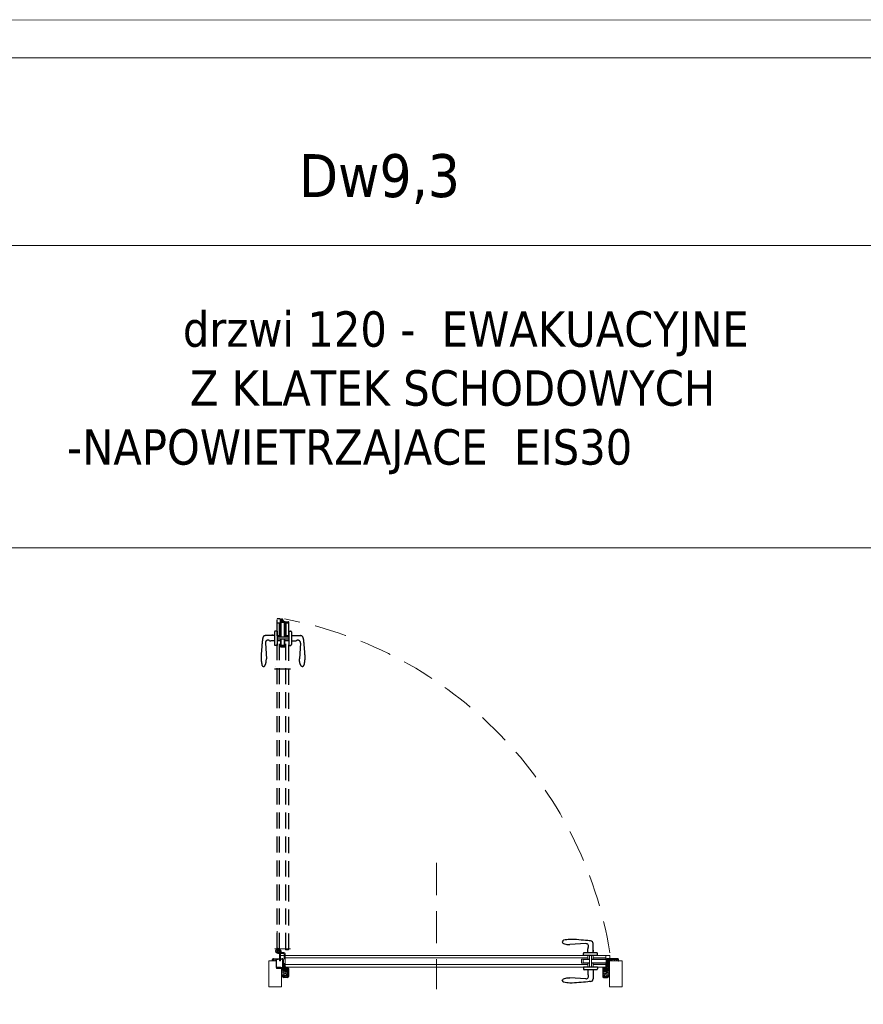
# Model space of a CAD drawing. Header units: millimetres. Extents: x 23192 to 149900, y -396339 to -79279.
# Tile 109 of 136: x 78825 to 79159, y -210549 to -210159. Entities that reach past the tile are written whole.
import ezdxf

# ---------------------------------------------------------------- set-up
doc = ezdxf.new("R2010")
doc.units = ezdxf.units.MM
for name, pattern in [('CENTER', [0.6, 0.375, -0.075, 0.075, -0.075]), ('DASHED', [19.05, 12.7, -6.35]), ('HIDDENX2', [19.05, 12.7, -6.35])]:
    doc.linetypes.add(name, pattern=pattern)
doc.layers.get('0').update_dxf_attribs({"lineweight": 0})
for name, color, linetype, lineweight in [('! Ślusarka opisy', 2, 'Continuous', 15), ('0_LEGENDA', 7, 'Continuous', 13), ('Drzwi - hatch', 8, 'Continuous', 5), ('Drzwi KRAWĘDZIE', 7, 'Continuous', 20)]:
    doc.layers.add(name, color=color, linetype=linetype, lineweight=lineweight)
for name, color, linetype in [('A_drzwi', 3, 'Continuous'), ('Drzwi - klamki', 150, 'Continuous'), ('Drzwi PRZER-DUŻA', 240, 'DASHED'), ('GRUBA', 4, 'Continuous'), ('GRUBA-2', 210, 'Continuous'), ('zawias', 7, 'Continuous')]:
    doc.layers.add(name, color=color, linetype=linetype)
doc.styles.add('ARIAL', font='tahoma.ttf')

msp = doc.modelspace()

# ---------------------------------------------------------------- hatches: boundary and pattern name
at = {"layer": 'Drzwi - hatch'}
h = msp.add_hatch(dxfattribs=at)
h.set_pattern_fill('AR-CONC', color=256, scale=0.003, angle=180)
h.set_pattern_definition([(230, (79470.91282, -207119.36825), (-0.546554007, 0.047817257), [0.05715, -0.62865]), (175, (79470.9128, -207119.36825), (0.10573026, -0.57317054), [0.04572, -0.50292175]), (280.451445, (79470.8673, -207119.36426), (-0.44082374, -0.525353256), [0.04857003, -0.53427073]), (226.1842, (79470.9128, -207119.52065), (-0.81323712, 0.12612698), [0.085725, -0.942975]), (276.635558, (79470.84505, -207119.5101), (-0.7122124, -0.74227837), [0.07285507, -0.80140682]), (171.18415, (79470.9128, -207119.52065), (-0.7122124, -0.74227837), [0.0685799, -0.7543792]), (201, (79470.83662, -207119.48255), (-0.454843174, 0.306795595), [0.05715, -0.62865]), (146, (79470.8366, -207119.48255), (-0.185406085, -0.5525639), [0.04572, -0.50292]), (251.451445, (79470.7987, -207119.457), (-0.64024926, -0.24576831), [0.04857003, -0.53426981]), (217.5, (79470.91282, -207119.36825), (-0.00926581, -0.253665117), [0, -0.496824, 0, -0.51054, 0, -0.504825]), (187.5, (79470.91282, -207119.36825), (-0.200458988, -0.300541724), [0, -0.291084, 0, -0.485394, 0, -0.192405]), (147.5, (79471.08275, -207119.36825), (-0.406771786, 0.017186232), [0, -0.1905, 0, -0.59436, 0, -0.78867]), (137.5, (79471.15895, -207119.36825), (-0.444387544, -0.076279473), [0, -0.24765, 0, -0.394716, 0, -0.56007])])
h.paths.add_polyline_path([(78928.311, -210538.235), (78928.811, -210538.235), (78928.811, -210537.675), (78928.991, -210537.675), (78928.991, -210538.235, 0.4142136), (78929.151, -210538.395), (78930.721, -210538.395, 0.4142136), (78930.881, -210538.235), (78930.881, -210535.05, 1), (78930.691, -210535.05), (78930.691, -210535.715, -0.4142136), (78930.351, -210536.055), (78929.171, -210536.055, -0.4142136), (78928.831, -210535.715), (78928.831, -210534.855), (78928.031, -210534.855), (78928.031, -210534.655), (78926.431, -210534.655), (78926.431, -210531.355), (78925.151, -210531.355, 0.4142136), (78924.991, -210531.515), (78924.991, -210532.075), (78926.311, -210532.075), (78926.311, -210535.075), (78928.311, -210535.075)])
h = msp.add_hatch(dxfattribs=at)
h.set_pattern_fill('AR-CONC', color=256, scale=0.003, angle=180)
h.set_pattern_definition([(230, (79287.53986, -207061.13704), (-0.546554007, 0.047817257), [0.05715, -0.62865]), (175, (79287.53986, -207061.13704), (0.10573026, -0.57317054), [0.04572, -0.50292175]), (280.451445, (79287.4943, -207061.13305), (-0.44082374, -0.525353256), [0.04857003, -0.53427073]), (226.1842, (79287.53986, -207061.28944), (-0.81323712, 0.12612698), [0.085725, -0.942975]), (276.635558, (79287.4721, -207061.2789), (-0.7122124, -0.74227837), [0.07285507, -0.80140682]), (171.18415, (79287.5399, -207061.2894), (-0.7122124, -0.74227837), [0.0685799, -0.7543792]), (201, (79287.46366, -207061.25134), (-0.454843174, 0.306795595), [0.05715, -0.62865]), (146, (79287.46366, -207061.25134), (-0.185406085, -0.5525639), [0.04572, -0.50292]), (251.451445, (79287.42576, -207061.22577), (-0.64024926, -0.24576831), [0.04857003, -0.53426981]), (217.5, (79287.53986, -207061.13704), (-0.00926581, -0.253665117), [0, -0.496824, 0, -0.51054, 0, -0.504825]), (187.5, (79287.53986, -207061.13704), (-0.200458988, -0.300541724), [0, -0.291084, 0, -0.485394, 0, -0.192405]), (147.5, (79287.70979, -207061.13704), (-0.406771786, 0.017186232), [0, -0.1905, 0, -0.59436, 0, -0.78867]), (137.5, (79287.786, -207061.13704), (-0.444387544, -0.076279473), [0, -0.24765, 0, -0.394716, 0, -0.56007])])
h.paths.add_polyline_path([(79055.741, -210538.235, 0.4142136), (79055.901, -210538.395), (79057.471, -210538.395, 0.4142136), (79057.631, -210538.235), (79057.631, -210537.675), (79057.811, -210537.675), (79057.811, -210538.235), (79058.311, -210538.235), (79058.311, -210532.075), (79058.311, -210531.355), (79057.951, -210531.355, 0.4142136), (79057.791, -210531.515), (79057.791, -210535.715, -0.4142136), (79057.451, -210536.055), (79056.271, -210536.055, -0.4142136), (79055.931, -210535.715), (79055.931, -210535.05, 1), (79055.741, -210535.05)])
h.paths.add_polyline_path([(79058.311, -210532.075), (79061.631, -210532.075), (79061.631, -210531.515, 0.4142136), (79061.471, -210531.355), (79059.011, -210531.355), (79058.311, -210531.355)])

# ---------------------------------------------------------------- linework, layer by layer
at = {"layer": '! Ślusarka opisy', "linetype": 'HIDDENX2'}
msp.add_lwpolyline([(78989.761, -210493.275), (78989.761, -210543.275)], dxfattribs=at)
at = {"layer": '! Ślusarka opisy', "color": 8, "linetype": 'HIDDENX2'}
msp.add_arc((78899.487, -210554.862), 161.074, 9.29964, 79.25301, dxfattribs=at)
at = {"linetype": 'CENTER', "ltscale": 0.5}
msp.add_line((78931.937, -210527.225), (78925.574, -210527.225), dxfattribs=at)
at = {"linetype": 'CENTER', "ltscale": 0.2}
for p, q in [((78928.161, -210528.067), (78925.761, -210528.067)), ((78926.961, -210529.267), (78926.961, -210526.867))]:
    msp.add_line(p, q, dxfattribs=at)
for p, q in [((78926.936, -210528.042), (78926.711, -210528.042)), ((78926.711, -210528.042), (78926.711, -210528.092)), ((78926.711, -210528.092), (78926.936, -210528.092)), ((78926.986, -210527.792), (78926.936, -210527.792)), ((78926.936, -210527.792), (78926.936, -210528.042)), ((78926.936, -210528.092), (78926.936, -210528.317)), ((78926.936, -210528.317), (78926.986, -210528.317)), ((78926.986, -210528.042), (78926.986, -210527.792)), ((78927.236, -210528.042), (78926.986, -210528.042)), ((78926.986, -210528.317), (78926.986, -210528.092)), ((78926.986, -210528.092), (78927.236, -210528.092)), ((78927.236, -210528.092), (78927.236, -210528.042))]:
    msp.add_line(p, q)
at = {"ltscale": 0.2}
for p, q in [((78926.961, -210528.717), (78929.311, -210528.717)), ((78929.311, -210529.067), (78926.961, -210529.067)), ((78927.721, -210528.717), (78927.455, -210528.49)), ((78927.611, -210531.967), (78927.611, -210529.067)), ((78927.961, -210529.267), (78927.611, -210529.267)), ((78927.961, -210528.067), (78927.961, -210528.717)), ((78927.961, -210529.067), (78927.961, -210531.967)), ((78928.211, -210527.967), (78928.211, -210528.717)), ((78929.411, -210531.167), (78929.411, -210529.167)), ((78929.761, -210529.167), (78929.761, -210531.167)), ((78927.961, -210531.967), (78927.611, -210531.967)), ((78929.761, -210531.167), (78929.411, -210531.167))]:
    msp.add_line(p, q, dxfattribs=at)
msp.add_circle((78926.961, -210528.067), 0.65, dxfattribs=at)
for centre, radius, start, end in [((78926.961, -210528.067), 1, 319.4584, 270), ((78929.311, -210529.167), 0.45, 0, 90), ((78929.311, -210529.167), 0.1, 0, 90)]:
    msp.add_arc(centre, radius, start, end, dxfattribs=at)
at = {"layer": '0_LEGENDA', "linetype": 'ByBlock', "ltscale": 5}
for p, q in [((77680.534, -210248.815), (81338.291, -210248.815)), ((77680.534, -210368.463), (81338.191, -210368.463))]:
    msp.add_line(p, q, dxfattribs=at)
at = {"layer": '0_LEGENDA'}
for points in [[(81352.584, -210159.561), (77665.534, -210159.416), (77663.247, -212469.508), (81350.642, -212469.575)], [(81336.438, -212454.546), (77678.248, -212454.543), (77680.534, -210174.451), (81338.354, -210174.463)]]:
    msp.add_lwpolyline(points, dxfattribs=at)
at = {"layer": 'A_drzwi', "linetype": 'ByBlock'}
msp.add_arc((78924.833, -210511.185), 95.527, 89.4002, 89.40516, dxfattribs=at)
at = {"layer": 'Drzwi - klamki', "ltscale": 0.2}
for p, q in [((79048.811, -210525.22), (79042.561, -210525.615)), ((79051.761, -210528.815), (79051.761, -210525.215)), ((79047.911, -210529.875), (79047.911, -210529.115)), ((79053.211, -210528.815), (79048.211, -210528.815)), ((79049.661, -210528.815), (79049.661, -210527.333)), ((79051.961, -210527.815), (79051.761, -210527.815)), ((79051.961, -210528.315), (79051.761, -210528.315)), ((79051.961, -210528.315), (79051.961, -210527.815)), ((79053.511, -210529.875), (79053.511, -210529.115)), ((79053.511, -210529.875), (79047.911, -210529.875)), ((79053.511, -210529.875), (79047.911, -210529.875)), ((79053.511, -210534.475), (79047.911, -210534.475)), ((79047.911, -210534.475), (79047.911, -210535.235)), ((79053.211, -210535.535), (79048.211, -210535.535)), ((79049.661, -210535.535), (79049.661, -210537.017)), ((79051.761, -210535.535), (79051.761, -210539.135)), ((79053.511, -210534.475), (79053.511, -210535.235)), ((79048.811, -210539.13), (79042.561, -210538.735))]:
    msp.add_line(p, q, dxfattribs=at)
at = {"layer": 'Drzwi - klamki'}
for p, q in [((78929.011, -210533.375), (78929.211, -210533.375)), ((78929.011, -210534.375), (78929.011, -210533.375)), ((78929.011, -210533.375), (78929.211, -210533.575)), ((78929.109, -210533.375), (78929.011, -210533.474)), ((78929.208, -210533.375), (78929.011, -210533.572)), ((78929.211, -210533.471), (78929.011, -210533.671)), ((78929.011, -210533.474), (78929.211, -210533.674)), ((78929.211, -210533.57), (78929.011, -210533.77)), ((78929.011, -210533.572), (78929.211, -210533.772)), ((78929.211, -210533.669), (78929.011, -210533.869)), ((78929.011, -210533.671), (78929.211, -210533.871)), ((78929.211, -210533.768), (78929.011, -210533.968)), ((78929.011, -210533.77), (78929.211, -210533.97)), ((78929.211, -210533.866), (78929.011, -210534.066)), ((78929.011, -210533.869), (78929.211, -210534.069)), ((78929.211, -210533.965), (78929.011, -210534.165)), ((78929.011, -210533.968), (78929.211, -210534.168)), ((78929.211, -210534.064), (78929.011, -210534.264)), ((78929.011, -210534.066), (78929.211, -210534.266)), ((78929.211, -210534.163), (78929.011, -210534.363)), ((78929.011, -210534.165), (78929.211, -210534.365)), ((78929.011, -210534.264), (78929.122, -210534.375)), ((78929.011, -210534.363), (78929.023, -210534.375)), ((78929.211, -210534.375), (78929.011, -210534.375)), ((78929.211, -210535.275), (78929.025, -210535.09)), ((78929.211, -210535.575), (78929.025, -210535.39)), ((78929.196, -210535.86), (78929.025, -210535.69)), ((78929.211, -210535.133), (78929.096, -210535.019)), ((78929.211, -210535.433), (78929.096, -210535.319)), ((78929.211, -210535.733), (78929.096, -210535.619)), ((78929.211, -210534.262), (78929.097, -210534.375)), ((78929.109, -210533.375), (78929.211, -210533.476)), ((78929.211, -210534.36), (78929.196, -210534.375)), ((78929.208, -210533.375), (78929.211, -210533.377)), ((78929.211, -210533.375), (78929.211, -210534.375)), ((78929.211, -210535.133), (78929.231, -210535.075)), ((78929.211, -210535.275), (78929.211, -210535.433)), ((78929.211, -210535.575), (78929.211, -210535.733)), ((78929.231, -210535.075), (78929.639, -210535.075)), ((78929.231, -210535.875), (78930.361, -210535.875)), ((78929.311, -210535.175), (78929.311, -210535.379)), ((78929.311, -210535.175), (78929.639, -210535.175)), ((78929.311, -210535.379), (78929.776, -210535.494)), ((78929.311, -210535.482), (78929.796, -210535.602)), ((78929.311, -210535.482), (78929.311, -210535.775)), ((78929.311, -210535.775), (78930.261, -210535.775)), ((78929.688, -210535.02), (78929.651, -210534.64)), ((78930.075, -210534.525), (78929.751, -210534.525)), ((78929.788, -210535.01), (78929.755, -210534.669)), ((78929.776, -210535.494), (78930.28, -210535.133)), ((78930.057, -210534.625), (78929.794, -210534.625)), ((78929.796, -210535.602), (78930.261, -210535.27)), ((78930.261, -210535.27), (78930.261, -210535.775)), ((78930.361, -210535.279), (78930.361, -210535.414)), ((78930.361, -210535.414), (78930.425, -210535.35)), ((78930.361, -210535.556), (78930.496, -210535.42)), ((78930.361, -210535.556), (78930.361, -210535.733)), ((78930.361, -210535.733), (78930.425, -210535.669)), ((78930.361, -210535.875), (78930.496, -210535.74)), ((78930.433, -210535.234), (78930.511, -210535.273)), ((78930.511, -210535.075), (78930.524, -210534.934)), ((79056.111, -210535.075), (79056.097, -210534.934)), ((79056.188, -210535.234), (79056.111, -210535.273)), ((79056.261, -210535.556), (79056.125, -210535.42)), ((79056.261, -210535.875), (79056.125, -210535.74)), ((79056.261, -210535.414), (79056.196, -210535.35)), ((79056.261, -210535.733), (79056.196, -210535.669)), ((79056.261, -210535.279), (79056.261, -210535.414)), ((79056.261, -210535.556), (79056.261, -210535.733)), ((79057.39, -210535.875), (79056.261, -210535.875)), ((79056.846, -210535.494), (79056.341, -210535.133)), ((79056.825, -210535.602), (79056.361, -210535.27)), ((79056.361, -210535.27), (79056.361, -210535.775)), ((79057.311, -210535.775), (79056.361, -210535.775)), ((79056.547, -210534.525), (79056.871, -210534.525)), ((79056.564, -210534.625), (79056.827, -210534.625)), ((79057.311, -210535.482), (79056.825, -210535.602)), ((79056.833, -210535.01), (79056.867, -210534.669)), ((79057.311, -210535.379), (79056.846, -210535.494)), ((79056.933, -210535.02), (79056.97, -210534.64)), ((79057.39, -210535.075), (79056.983, -210535.075)), ((79057.311, -210535.175), (79056.983, -210535.175)), ((79057.311, -210535.175), (79057.311, -210535.379)), ((79057.311, -210535.482), (79057.311, -210535.775)), ((79057.411, -210535.133), (79057.39, -210535.075)), ((79057.611, -210533.375), (79057.411, -210533.375)), ((79057.411, -210533.375), (79057.411, -210534.375)), ((79057.611, -210533.375), (79057.411, -210533.575)), ((79057.512, -210533.375), (79057.411, -210533.476)), ((79057.413, -210533.375), (79057.411, -210533.377)), ((79057.411, -210533.471), (79057.611, -210533.671)), ((79057.611, -210533.474), (79057.411, -210533.674)), ((79057.411, -210533.57), (79057.611, -210533.77)), ((79057.611, -210533.572), (79057.411, -210533.772)), ((79057.411, -210533.669), (79057.611, -210533.869)), ((79057.611, -210533.671), (79057.411, -210533.871)), ((79057.411, -210533.768), (79057.611, -210533.968)), ((79057.611, -210533.77), (79057.411, -210533.97)), ((79057.411, -210533.866), (79057.611, -210534.066)), ((79057.611, -210533.869), (79057.411, -210534.069)), ((79057.411, -210533.965), (79057.611, -210534.165)), ((79057.611, -210533.968), (79057.411, -210534.168)), ((79057.411, -210534.064), (79057.611, -210534.264)), ((79057.611, -210534.066), (79057.411, -210534.266)), ((79057.411, -210534.163), (79057.611, -210534.363)), ((79057.611, -210534.165), (79057.411, -210534.365)), ((79057.411, -210534.262), (79057.524, -210534.375)), ((79057.411, -210534.36), (79057.425, -210534.375)), ((79057.411, -210534.375), (79057.611, -210534.375)), ((79057.411, -210535.133), (79057.525, -210535.019)), ((79057.411, -210535.275), (79057.596, -210535.09)), ((79057.411, -210535.275), (79057.411, -210535.433)), ((79057.411, -210535.433), (79057.525, -210535.319)), ((79057.411, -210535.575), (79057.596, -210535.39)), ((79057.411, -210535.575), (79057.411, -210535.733)), ((79057.411, -210535.733), (79057.525, -210535.619)), ((79057.413, -210533.375), (79057.611, -210533.572)), ((79057.425, -210535.86), (79057.596, -210535.69)), ((79057.611, -210534.264), (79057.5, -210534.375)), ((79057.512, -210533.375), (79057.611, -210533.474)), ((79057.611, -210534.363), (79057.599, -210534.375)), ((79057.611, -210534.375), (79057.611, -210533.375))]:
    msp.add_line(p, q, dxfattribs=at)
at = {"layer": 'Drzwi - klamki', "ltscale": 0.2}
for centre, radius, start, end in [((79040.301, -210524.565), 0.74, 108.92464, 180), ((79048.911, -210526.265), 1.05, 328.61185, 95.46502), ((79050.711, -210525.215), 1.05, 0, 90), ((79048.211, -210529.115), 0.3, 90, 180), ((79050.661, -210527.333), 1, 148.61185, 180), ((79053.211, -210529.115), 0.3, 0, 90), ((79048.211, -210535.235), 0.3, 180, 270), ((79050.661, -210537.017), 1, 180, 211.38815), ((79053.211, -210535.235), 0.3, 270, 0), ((79040.301, -210539.785), 0.74, 180, 251.07536), ((79048.911, -210538.085), 1.05, 264.53498, 31.38815), ((79050.711, -210539.135), 1.05, 270, 0)]:
    msp.add_arc(centre, radius, start, end, dxfattribs=at)
at = {"layer": 'Drzwi - klamki'}
for centre, radius, start, end in [((78929.061, -210535.054), 0.05, 45, 180), ((78929.061, -210535.054), 0.05, 180, 225), ((78929.061, -210535.354), 0.05, 45, 180), ((78929.061, -210535.354), 0.05, 180, 225), ((78929.061, -210535.654), 0.05, 45, 180), ((78929.061, -210535.654), 0.05, 180, 225), ((78929.231, -210535.825), 0.05, 225, 270), ((78929.639, -210535.025), 0.15, 270, 5.56341), ((78929.639, -210535.025), 0.05, 270, 5.56341), ((78929.751, -210534.625), 0.1, 90, 179.58751), ((78929.801, -210534.625), 0.15, 179.58751, 185.56341), ((78929.794, -210534.665), 0.04, 90, 185.56341), ((78930.057, -210534.725), 0.1, 69.87884, 90), ((78930.075, -210534.625), 0.1, 71.01553, 90), ((78929.776, -210535.494), 0.919, 57.55941, 69.87884), ((78929.776, -210535.494), 1.019, 49.45857, 71.01553), ((78930.135, -210534.929), 0.25, 305.62394, 57.55941), ((78930.411, -210535.279), 0.05, 63.42534, 180), ((78930.461, -210535.385), 0.05, 0, 135), ((78930.461, -210535.704), 0.05, 0, 135), ((78930.276, -210534.91), 0.25, 354.4299, 49.45857), ((78930.461, -210535.385), 0.05, 315, 0), ((78930.461, -210535.704), 0.05, 315, 0), ((79056.346, -210534.91), 0.25, 130.54143, 185.5701), ((79056.161, -210535.385), 0.05, 45, 180), ((79056.161, -210535.385), 0.05, 180, 225), ((79056.161, -210535.704), 0.05, 45, 180), ((79056.161, -210535.704), 0.05, 180, 225), ((79056.846, -210535.494), 1.019, 108.98447, 130.54143), ((79056.211, -210535.279), 0.05, 0, 116.57466), ((79056.487, -210534.929), 0.25, 122.44059, 234.37606), ((79056.846, -210535.494), 0.919, 110.12116, 122.44059), ((79056.547, -210534.625), 0.1, 90, 108.98447), ((79056.564, -210534.725), 0.1, 90, 110.12116), ((79056.827, -210534.665), 0.04, 354.43659, 90), ((79056.983, -210535.025), 0.15, 174.43659, 270), ((79056.871, -210534.625), 0.1, 0.41249, 90), ((79056.983, -210535.025), 0.05, 174.43659, 270), ((79056.821, -210534.625), 0.15, 354.43659, 0.41249), ((79057.39, -210535.825), 0.05, 270, 315), ((79057.561, -210535.054), 0.05, 0, 135), ((79057.561, -210535.354), 0.05, 0, 135), ((79057.561, -210535.654), 0.05, 0, 135), ((79057.561, -210535.054), 0.05, 315, 0), ((79057.561, -210535.354), 0.05, 315, 0), ((79057.561, -210535.654), 0.05, 315, 0)]:
    msp.add_arc(centre, radius, start, end, dxfattribs=at)
at = {"layer": 'Drzwi - klamki', "ltscale": 0.2}
msp.add_ellipse((79042.561, -210524.574), major_axis=(3, 0), ratio=0.3470158, start_param=3.1329974, end_param=4.712389, dxfattribs=at)
at = {"layer": 'Drzwi - klamki', "ltscale": 0.2, "extrusion": (0, 0, -1)}
msp.add_ellipse((79042.561, -210539.776), major_axis=(3, 0), ratio=0.3470158, start_param=3.1329974, end_param=4.712389, dxfattribs=at)
at = {"layer": 'Drzwi - klamki', "ltscale": 0.2}
for points in [[(79050.711, -210524.165), (79049.661, -210524.015), (79046.111, -210523.715), (79042.561, -210523.533), (79040.061, -210523.865)], [(79050.711, -210540.185), (79049.661, -210540.335), (79046.111, -210540.635), (79042.561, -210540.817), (79040.061, -210540.485)]]:
    msp.add_spline(points, degree=3, dxfattribs=at)
at = {"layer": 'Drzwi KRAWĘDZIE'}
for p, q in [((78926.611, -210528.725), (78926.611, -210520.266)), ((78926.611, -210527.225), (78931.111, -210527.225)), ((78926.711, -210528.825), (78927.611, -210528.825)), ((78927.611, -210527.325), (78929.911, -210527.325)), ((78927.611, -210528.825), (78927.611, -210527.625)), ((78929.911, -210527.625), (78929.911, -210527.325)), ((78929.911, -210527.625), (78931.111, -210527.625)), ((78926.311, -210535.075), (78926.311, -210532.075)), ((78928.311, -210529.875), (79058.311, -210529.875)), ((78929.711, -210533.175), (78929.411, -210533.175)), ((78929.411, -210534.375), (78929.411, -210533.175)), ((78929.811, -210529.875), (78929.811, -210534.475)), ((78929.811, -210530.875), (79049.712, -210530.875)), ((79047.208, -210532.95), (79047.208, -210531.35)), ((79047.208, -210531.35), (79050.312, -210531.35)), ((79047.208, -210532.95), (79050.312, -210532.95)), ((79047.798, -210532.85), (79047.798, -210531.45)), ((79047.798, -210531.45), (79047.798, -210532.85)), ((79047.798, -210531.45), (79050.312, -210531.45)), ((79047.798, -210532.85), (79050.312, -210532.85)), ((79049.712, -210531.35), (79049.712, -210529.875)), ((79049.712, -210534.472), (79049.712, -210532.96)), ((79050.312, -210534.472), (79050.312, -210529.875)), ((79051.112, -210534.472), (79051.112, -210529.875)), ((79051.112, -210531.35), (79056.914, -210531.35)), ((79051.112, -210531.45), (79056.914, -210531.45)), ((79051.112, -210532.85), (79056.914, -210532.85)), ((79051.112, -210532.95), (79056.914, -210532.95)), ((79051.712, -210531.35), (79051.712, -210529.875)), ((79051.712, -210530.875), (79056.811, -210530.875)), ((79051.712, -210534.472), (79051.712, -210532.96)), ((79056.811, -210529.875), (79056.811, -210531.35)), ((79056.811, -210532.95), (79056.811, -210534.475)), ((79056.914, -210533.125), (79056.914, -210531.175)), ((79056.914, -210531.175), (79057.211, -210531.175)), ((79057.211, -210531.175), (79056.914, -210531.175)), ((79057.211, -210533.125), (79056.914, -210533.125)), ((79058.411, -210531.075), (79057.211, -210531.075)), ((79057.211, -210531.075), (79057.211, -210534.155)), ((79057.211, -210531.075), (79057.211, -210534.375)), ((79057.211, -210533.125), (79057.211, -210531.175)), ((79057.211, -210533.125), (79057.211, -210531.175)), ((79057.212, -210531.571), (79058.212, -210531.571)), ((79057.212, -210531.571), (79058.411, -210531.571)), ((79057.212, -210532.721), (79058.411, -210531.871)), ((79057.212, -210531.871), (79058.411, -210531.871)), ((79057.611, -210531.57), (79057.811, -210531.57)), ((79058.411, -210531.075), (79058.411, -210529.975)), ((79058.411, -210531.571), (79058.411, -210531.871)), ((78928.311, -210535.075), (78926.311, -210535.075)), ((78929.511, -210534.475), (79057.111, -210534.475)), ((78929.811, -210533.475), (79049.712, -210533.475)), ((79051.712, -210533.475), (79056.811, -210533.475)), ((78928.811, -210538.235), (78928.311, -210538.235)), ((79057.811, -210538.235), (79058.311, -210538.235))]:
    msp.add_line(p, q, dxfattribs=at)
msp.add_lwpolyline([(78928.311, -210535.075), (78928.311, -210542.275), (78923.311, -210542.275), (78923.311, -210532.075), (78926.311, -210532.075)], dxfattribs=at)
msp.add_lwpolyline([(79063.311, -210532.075), (79058.311, -210532.075), (79058.311, -210542.275), (79063.311, -210542.275)], close=True, dxfattribs=at)
for centre, start, end in [((78926.711, -210528.725), 180, 270), ((78931.111, -210527.525), 270, 0), ((79058.311, -210529.975), 0, 90), ((78929.511, -210534.375), 180, 270), ((79057.111, -210534.375), 270, 0)]:
    msp.add_arc(centre, 0.1, start, end, dxfattribs=at)
at = {"layer": 'Drzwi KRAWĘDZIE', "ltscale": 0.2}
msp.add_arc((78928.311, -210529.975), 0.1, 90, 180, dxfattribs=at)
at = {"layer": 'Drzwi PRZER-DUŻA', "ltscale": 0.5}
for p, q in [((78926.611, -210527.225), (78926.611, -210396.725)), ((78931.211, -210527.525), (78931.211, -210397.925)), ((78927.611, -210527.225), (78927.611, -210405.324)), ((78930.111, -210527.225), (78930.111, -210405.324))]:
    msp.add_line(p, q, dxfattribs=at)
at = {"layer": 'Drzwi PRZER-DUŻA'}
for p, q in [((78927.811, -210396.625), (78926.711, -210396.625)), ((78927.811, -210396.625), (78927.811, -210397.825)), ((78928.307, -210397.823), (78928.307, -210396.625)), ((78928.307, -210396.625), (78928.607, -210396.625)), ((78928.307, -210397.823), (78928.307, -210396.823)), ((78928.607, -210397.823), (78928.607, -210396.625)), ((78929.457, -210397.823), (78928.607, -210396.625)), ((78926.611, -210398.225), (78928.086, -210398.225)), ((78927.611, -210403.324), (78927.611, -210398.225)), ((78927.811, -210397.825), (78930.894, -210397.825)), ((78927.811, -210397.825), (78931.111, -210397.825)), ((78927.911, -210397.825), (78927.911, -210398.121)), ((78927.911, -210398.121), (78927.911, -210397.825)), ((78929.861, -210397.825), (78927.911, -210397.825)), ((78929.861, -210397.825), (78927.911, -210397.825)), ((78929.861, -210398.121), (78927.911, -210398.121)), ((78928.086, -210403.924), (78928.086, -210398.121)), ((78928.186, -210403.924), (78928.186, -210398.121)), ((78929.586, -210403.924), (78929.586, -210398.121)), ((78929.686, -210403.924), (78929.686, -210398.121)), ((78929.686, -210398.225), (78931.211, -210398.225)), ((78929.861, -210397.825), (78929.861, -210398.121)), ((78930.211, -210403.324), (78930.211, -210398.225)), ((78925.551, -210403.275), (78921.951, -210403.275)), ((78924.551, -210403.075), (78924.551, -210403.275)), ((78925.051, -210403.075), (78924.551, -210403.075)), ((78925.051, -210403.075), (78925.051, -210403.275)), ((78925.551, -210401.825), (78925.551, -210406.825)), ((78926.611, -210401.525), (78925.851, -210401.525)), ((78926.611, -210401.525), (78926.611, -210407.125)), ((78926.611, -210401.525), (78926.611, -210407.125)), ((78928.086, -210403.324), (78926.611, -210403.324)), ((78931.208, -210403.924), (78926.611, -210403.924)), ((78931.208, -210403.324), (78929.696, -210403.324)), ((78931.211, -210401.525), (78931.971, -210401.525)), ((78931.211, -210401.525), (78931.211, -210407.125)), ((78932.271, -210401.825), (78932.271, -210406.825)), ((78932.271, -210403.275), (78935.871, -210403.275)), ((78921.955, -210406.225), (78922.351, -210412.475)), ((78925.551, -210405.375), (78924.068, -210405.375)), ((78926.611, -210407.125), (78925.851, -210407.125)), ((78931.208, -210404.724), (78926.611, -210404.724)), ((78928.086, -210405.324), (78926.611, -210405.324)), ((78928.086, -210407.827), (78928.086, -210404.724)), ((78929.686, -210407.827), (78928.086, -210407.827)), ((78928.186, -210407.237), (78928.186, -210404.724)), ((78928.186, -210407.237), (78929.586, -210407.237)), ((78929.586, -210407.237), (78928.186, -210407.237)), ((78929.586, -210407.237), (78929.586, -210404.724)), ((78929.686, -210407.827), (78929.686, -210404.724)), ((78931.208, -210405.324), (78929.696, -210405.324)), ((78931.211, -210407.125), (78931.971, -210407.125)), ((78932.271, -210405.375), (78933.753, -210405.375)), ((78935.866, -210406.225), (78935.471, -210412.475)), ((78931.937, -210416.519), (78925.574, -210416.519))]:
    msp.add_line(p, q, dxfattribs=at)
for centre, radius, start, end in [((78926.711, -210396.725), 0.1, 90, 180), ((78931.111, -210397.925), 0.1, 0, 90), ((78921.951, -210404.325), 1.05, 90, 180), ((78925.851, -210401.825), 0.3, 90, 180), ((78931.971, -210401.825), 0.3, 0, 90), ((78935.871, -210404.325), 1.05, 0, 90), ((78923.001, -210406.125), 1.05, 58.61185, 185.46502), ((78924.068, -210404.375), 1, 238.61185, 270), ((78925.851, -210406.825), 0.3, 180, 270), ((78931.971, -210406.825), 0.3, 270, 0), ((78933.753, -210404.375), 1, 270, 301.38815), ((78934.821, -210406.125), 1.05, 354.53498, 121.38815), ((78921.301, -210414.735), 0.74, 198.92464, 270), ((78936.521, -210414.735), 0.74, 270, 341.07536)]:
    msp.add_arc(centre, radius, start, end, dxfattribs=at)
msp.add_ellipse((78921.31, -210412.475), major_axis=(0, -3), ratio=0.3470158, start_param=-0.0085952, end_param=1.5707963, dxfattribs=at)
at = {"layer": 'Drzwi PRZER-DUŻA', "extrusion": (0, 0, -1)}
msp.add_ellipse((78936.512, -210412.475), major_axis=(0, -3), ratio=0.3470158, start_param=-0.0085952, end_param=1.5707963, dxfattribs=at)
at = {"layer": 'Drzwi PRZER-DUŻA'}
for points in [[(78920.901, -210404.325), (78920.751, -210405.375), (78920.451, -210408.925), (78920.269, -210412.475), (78920.601, -210414.975)], [(78936.921, -210404.325), (78937.071, -210405.375), (78937.371, -210408.925), (78937.553, -210412.475), (78937.221, -210414.975)]]:
    msp.add_spline(points, degree=3, dxfattribs=at)
at = {"layer": 'GRUBA', "ltscale": 0.2}
for p, q in [((78924.811, -210532.075), (78924.811, -210531.515)), ((78924.991, -210532.075), (78924.811, -210532.075)), ((78924.991, -210531.515), (78924.991, -210532.075)), ((78925.151, -210531.175), (78928.671, -210531.175)), ((78927.611, -210531.355), (78925.151, -210531.355)), ((78928.671, -210531.355), (78927.611, -210531.355)), ((78928.831, -210535.715), (78928.831, -210531.515)), ((78929.011, -210531.515), (78929.011, -210531.975)), ((78929.011, -210531.975), (78929.011, -210535.715)), ((79057.611, -210531.515), (79057.611, -210531.975)), ((79057.611, -210531.975), (79057.611, -210535.715)), ((79057.791, -210535.715), (79057.791, -210531.515)), ((79061.471, -210531.175), (79057.951, -210531.175)), ((79057.951, -210531.355), (79059.011, -210531.355)), ((79059.011, -210531.355), (79061.471, -210531.355)), ((79061.631, -210531.515), (79061.631, -210532.075)), ((79061.631, -210532.075), (79061.811, -210532.075)), ((79061.811, -210532.075), (79061.811, -210531.515)), ((78929.171, -210535.875), (78930.351, -210535.875)), ((78930.351, -210536.055), (78929.171, -210536.055)), ((78930.511, -210535.715), (78930.511, -210535.05)), ((78930.691, -210535.05), (78930.691, -210535.715)), ((78930.881, -210538.235), (78930.881, -210535.05)), ((78931.061, -210535.05), (78931.061, -210538.235)), ((79055.561, -210535.05), (79055.561, -210538.235)), ((79055.741, -210538.235), (79055.741, -210535.05)), ((79055.931, -210535.05), (79055.931, -210535.715)), ((79056.111, -210535.715), (79056.111, -210535.05)), ((79057.451, -210535.875), (79056.271, -210535.875)), ((79056.271, -210536.055), (79057.451, -210536.055)), ((78928.811, -210538.235), (78928.811, -210537.675)), ((78928.811, -210537.675), (78928.991, -210537.675)), ((78928.991, -210537.675), (78928.991, -210538.235)), ((78929.151, -210538.395), (78930.721, -210538.395)), ((78930.721, -210538.575), (78929.151, -210538.575)), ((79057.471, -210538.395), (79055.901, -210538.395)), ((79055.901, -210538.575), (79057.471, -210538.575)), ((79057.811, -210537.675), (79057.631, -210537.675)), ((79057.631, -210537.675), (79057.631, -210538.235)), ((79057.811, -210538.235), (79057.811, -210537.675))]:
    msp.add_line(p, q, dxfattribs=at)
at = {"layer": 'GRUBA'}
for p, q in [((78927.361, -210531.355), (78927.361, -210531.175)), ((78927.361, -210531.175), (78928.361, -210531.175)), ((78927.611, -210531.355), (78927.361, -210531.355)), ((78928.361, -210531.355), (78927.961, -210531.355)), ((78928.361, -210531.175), (78928.361, -210531.355)), ((78928.831, -210532.175), (78929.011, -210532.175)), ((78928.831, -210533.575), (78928.831, -210532.175)), ((78929.011, -210532.175), (78929.011, -210533.575)), ((78929.011, -210533.575), (78928.831, -210533.575))]:
    msp.add_line(p, q, dxfattribs=at)
at = {"layer": 'GRUBA', "ltscale": 0.2}
for centre, radius, start, end in [((78925.151, -210531.515), 0.34, 90, 180), ((78925.151, -210531.515), 0.16, 90, 180), ((78928.671, -210531.515), 0.34, 0, 90), ((78928.671, -210531.515), 0.16, 0, 90), ((78928.671, -210531.515), 0.16, 0, 90), ((79057.951, -210531.515), 0.34, 90, 180), ((79057.951, -210531.515), 0.16, 90, 180), ((79061.471, -210531.515), 0.34, 0, 90), ((79061.471, -210531.515), 0.16, 0, 90), ((78929.171, -210535.715), 0.34, 180, 270), ((78929.171, -210535.715), 0.16, 180, 270), ((78930.351, -210535.715), 0.16, 270, 0), ((78930.351, -210535.715), 0.34, 270, 0), ((78930.786, -210535.05), 0.275, 0, 180), ((78930.786, -210535.05), 0.095, 0, 180), ((79055.836, -210535.05), 0.275, 0, 180), ((79055.836, -210535.05), 0.095, 0, 180), ((79056.271, -210535.715), 0.34, 180, 270), ((79056.271, -210535.715), 0.16, 180, 270), ((79057.451, -210535.715), 0.16, 270, 0), ((79057.451, -210535.715), 0.34, 270, 0), ((78929.151, -210538.235), 0.34, 180, 270), ((78929.151, -210538.235), 0.16, 180, 270), ((78930.721, -210538.235), 0.34, 270, 0), ((78930.721, -210538.235), 0.16, 270, 0), ((79055.901, -210538.235), 0.34, 180, 270), ((79055.901, -210538.235), 0.16, 180, 270), ((79057.471, -210538.235), 0.34, 270, 0), ((79057.471, -210538.235), 0.16, 270, 0)]:
    msp.add_arc(centre, radius, start, end, dxfattribs=at)
at = {"layer": 'GRUBA-2', "ltscale": 0.2}
msp.add_line((78929.761, -210533.175), (78929.411, -210533.175), dxfattribs=at)
at = {"layer": 'zawias', "ltscale": 0.2}
for p, q in [((78926.431, -210534.655), (78926.431, -210531.355)), ((78926.431, -210531.355), (78926.971, -210531.355)), ((78926.971, -210531.355), (78926.971, -210531.505)), ((78928.471, -210531.505), (78928.471, -210531.355)), ((78928.471, -210531.355), (78928.671, -210531.355)), ((78928.831, -210531.515), (78928.831, -210534.855)), ((78928.031, -210534.655), (78926.431, -210534.655)), ((78928.031, -210534.855), (78928.031, -210534.655)), ((78928.831, -210534.855), (78928.031, -210534.855))]:
    msp.add_line(p, q, dxfattribs=at)

# ---------------------------------------------------------------- texts
at = {"layer": '0_LEGENDA', "linetype": 'ByBlock', "ltscale": 5, "width": 360, "attachment_point": 1, "style": 'ARIAL'}
for s, insert, char_height in [('\\pxqc;Dw9,3', (78787.174, -210212.647), 17), ('\\pxi6.1926,qc; drzwi 120 -  EWAKUACYJNE  \\PZ KLATEK SCHODOWYCH  -NAPOWIETRZAJACE  EIS30', (78775.346, -210274.874), 14)]:
    msp.add_mtext(s, dxfattribs=dict(at, insert=insert, char_height=char_height))

doc.saveas('drawing.dxf')
